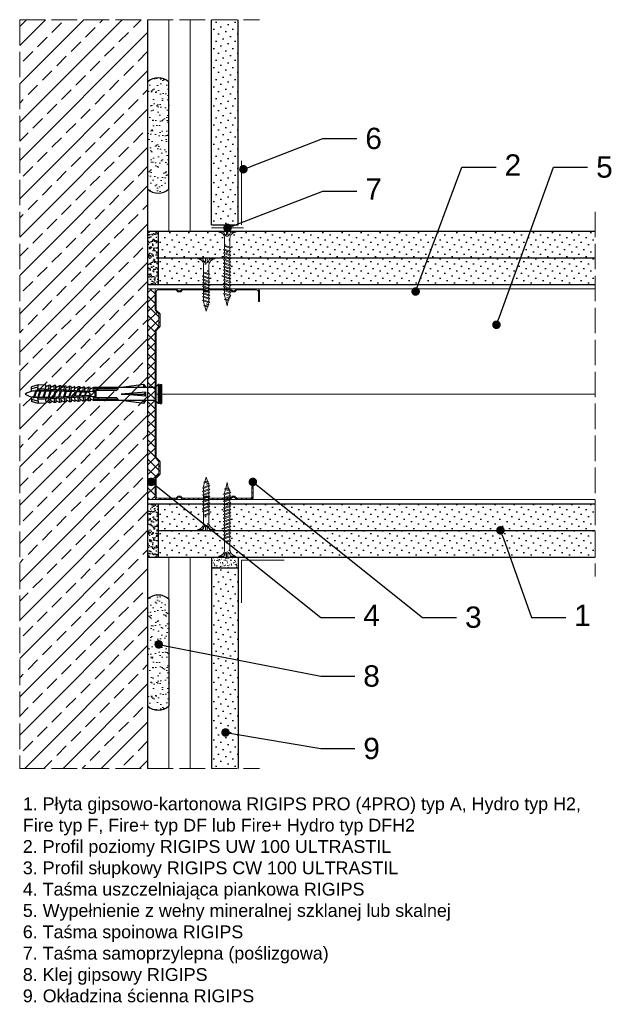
# Model space of a CAD drawing. Header units: millimetres. Extents: x 1524 to 3378, y 280 to 1600.
# Tile 4 of 6: x 3100 to 3378, y 280 to 741. Entities that reach past the tile are written whole.
import ezdxf
from ezdxf import colors
from ezdxf.entities.mleader import LeaderData, LeaderLine
from ezdxf.math import Vec2, Vec3

# ---------------------------------------------------------------- set-up
doc = ezdxf.new("R2010")
doc.units = ezdxf.units.MM
doc.linetypes.add('ACAD_ISO02W100', pattern=[15, 12, -3])
for name, color, linetype, lineweight in [('_ISOVER WELNA', 7, 'BATTING', 9), ('_RIGIPS AKCESORIA', 7, 'Continuous', 18), ('_RIGIPS G-K', 7, 'Continuous', 25), ('_RIGIPS PROFIL', 7, 'Continuous', 18), ('KRESKOWANIE', 7, 'Continuous', 9), ('OPISY', 7, 'Continuous', 9), ('PRZERYWANA', 7, 'ACAD_ISO02W100', 9)]:
    doc.layers.add(name, color=color, linetype=linetype, lineweight=lineweight)
doc.styles.get("Standard").update_dxf_attribs({"font": 'arial.ttf'})
doc.linetypes.add('BATTING', pattern='A,0.00254,-2.54,[134,ltypeshp.shx,S=2.54,R=0,X=-2.54,Y=0],-5.08,[134,ltypeshp.shx,S=2.54,R=180,X=2.54,Y=0],-2.54', length=10.16254)
pattern_1 = [(225, (874.7168, -473.1866), (1.122532, -3.367596), [0, -3.175])]
pattern_2 = [(225, (874.7168, -474.9866), (1.122532, -3.367596), [0, -3.175])]

# ---------------------------------------------------------------- blocks, each defined once
blk = doc.blocks.new('TN 25')
at = {"layer": '_RIGIPS AKCESORIA'}
for p, q in [((0, -0.84), (0, 7.16)), ((0, 7.16), (0.46, 7.16)), ((0.46, 4.78), (0, 4.78)), ((0.46, 7.16), (0.46, 4.78)), ((8.47, 4.46), (8.79, 5)), ((8.79, 5), (9.93, 2.01)), ((10.1, 4.46), (10.41, 5)), ((10.41, 5), (11.56, 2.01)), ((11.67, 4.46), (11.99, 5)), ((11.99, 5), (13.14, 2.01)), ((13.21, 4.46), (13.52, 5)), ((13.52, 5), (14.67, 2.01)), ((14.8, 4.46), (15.12, 5)), ((15.12, 5), (16.26, 2.01)), ((16.42, 4.46), (16.73, 5)), ((16.73, 5), (17.88, 2.01)), ((17.99, 4.46), (18.31, 5)), ((18.31, 5), (19.45, 2.01)), ((19.68, 4.46), (20, 5)), ((20, 5), (21.14, 2.01)), ((0, 3.5), (1.77, 3.5)), ((0, 2.83), (1.77, 2.83)), ((0.46, 1.64), (0, 1.64)), ((0.46, -0.84), (0.46, 1.64)), ((1.77, 3.5), (1.77, 4.2)), ((1.77, 2.83), (1.77, 2.18)), ((3.02, 4.46), (8.47, 4.46)), ((7.49, 2.01), (3.55, 2.01)), ((7.12, 4.46), (7.12, 3.18)), ((8.03, 2.01), (7.12, 4.46)), ((7.12, 3.18), (7.65, 1.53)), ((7.65, 1.53), (8.03, 2.01)), ((9.41, 2.01), (8.03, 2.01)), ((9.61, 1.51), (8.47, 4.46)), ((9, 4.46), (10.1, 4.46)), ((9.93, 2.01), (9.61, 1.51)), ((11.04, 2.01), (9.93, 2.01)), ((11.23, 1.51), (10.1, 4.46)), ((10.62, 4.46), (11.67, 4.46)), ((11.56, 2.01), (11.23, 1.51)), ((12.61, 2.01), (11.56, 2.01)), ((12.81, 1.51), (11.67, 4.46)), ((12.2, 4.46), (13.21, 4.46)), ((13.14, 2.01), (12.81, 1.51)), ((14.15, 2.01), (13.14, 2.01)), ((14.34, 1.51), (13.21, 4.46)), ((13.73, 4.46), (14.8, 4.46)), ((14.67, 2.01), (14.34, 1.51)), ((15.74, 2.01), (14.67, 2.01)), ((15.94, 1.51), (14.8, 4.46)), ((15.33, 4.46), (16.42, 4.46)), ((16.26, 2.01), (15.94, 1.51)), ((17.36, 2.01), (16.26, 2.01)), ((17.55, 1.51), (16.42, 4.46)), ((16.94, 4.46), (17.99, 4.46)), ((17.88, 2.01), (17.55, 1.51)), ((18.93, 2.01), (17.88, 2.01)), ((19.13, 1.51), (17.99, 4.46)), ((18.52, 4.46), (19.68, 4.46)), ((19.45, 2.01), (19.13, 1.51)), ((19.45, 2.01), (20.62, 2.01)), ((20.82, 1.51), (19.68, 4.46)), ((20.21, 4.46), (20.7, 4.46)), ((20.7, 4.46), (22.28, 3.98)), ((21.14, 2.01), (20.82, 1.51)), ((21.14, 2.01), (21.81, 2.12)), ((21.85, 1.83), (21.67, 3.28)), ((21.67, 3.28), (22.14, 2.4)), ((22.14, 2.4), (21.85, 1.83)), ((22.7, 2.36), (22.14, 2.4)), ((22.28, 3.98), (22.56, 4.37)), ((22.7, 2.36), (22.28, 3.98)), ((22.56, 4.37), (23.03, 2.71)), ((23.03, 2.71), (22.7, 2.36)), ((22.71, 3.85), (25, 3.24)), ((25, 3.24), (23.03, 2.71)), ((0, -0.84), (0.46, -0.84))]:
    blk.add_line(p, q, dxfattribs=at)
for centre, major_axis, ratio, start_param, end_param in [((3.09, 7.67), (0.17, 3.2), 0.826134, 1.773653, 3.180586), ((-0.04, 0.9), (0, 3.93), 0.848176, -0.720942, -0.151112), ((3.37, -1.57), (0.28, 3.57), 0.832181, 0.035984, 1.430787), ((-2.73, 15.91), (0, 14.76), 0.848176, 3.399396, 3.475072), ((0.59, 4.62), (0, 2.81), 0.848176, 3.475072, 3.862535), ((1.66, 3.18), (0, 0.895), 0.848176, -1.552777, -0.720942), ((1.66, 3.18), (0, 0.895), 0.848176, 3.862535, 4.730408)]:
    blk.add_ellipse(centre, major_axis=major_axis, ratio=ratio, start_param=start_param, end_param=end_param, dxfattribs=at)
blk = doc.blocks.new('CW 100 ULTRASTIL')
h = blk.add_hatch()
h.set_pattern_fill('ANSI31', color=256, scale=0.5, style=0)
h.paths.add_polyline_path([(179.46, 109.85, -0.198912), (179.6, 110.2), (181.11, 111.71, 0.198912), (181.26, 112.06), (181.26, 117.65, 0.198912), (181.11, 118), (179.6, 119.51, -0.198912), (179.46, 119.86), (179.46, 128.31, -0.414214), (180.26, 129.11), (188.58, 129.11, -0.198912), (188.93, 128.96), (189.64, 128.25, 0.198912), (189.99, 128.11), (190.58, 128.11, 0.198912), (190.93, 128.25), (191.64, 128.96, -0.198912), (191.99, 129.11), (201.28, 129.11, -0.198912), (201.63, 128.96), (202.34, 128.25, 0.198912), (202.69, 128.11), (203.28, 128.11, 0.198912), (203.63, 128.25), (204.34, 128.96, -0.198912), (204.69, 129.11), (213.98, 129.11, -0.198912), (214.33, 128.96), (215.04, 128.25, 0.198912), (215.39, 128.11), (215.98, 128.11, 0.198912), (216.33, 128.25), (217.04, 128.96, -0.198912), (217.39, 129.11), (226.56, 129.11, -0.414214), (227.36, 128.31), (227.36, 123.66), (227.91, 123.66), (227.91, 128.86, 0.414214), (227.11, 129.66), (217.39, 129.66, 0.198912), (217.04, 129.51), (216.33, 128.8, -0.198912), (215.98, 128.66), (215.39, 128.66, -0.198912), (215.04, 128.8), (214.33, 129.51, 0.198912), (213.98, 129.66), (204.69, 129.66, 0.198912), (204.34, 129.51), (203.63, 128.8, -0.198912), (203.28, 128.66), (202.69, 128.66, -0.198912), (202.34, 128.8), (201.63, 129.51, 0.198912), (201.28, 129.66), (191.99, 129.66, 0.198912), (191.64, 129.51), (190.93, 128.8, -0.198912), (190.58, 128.66), (189.99, 128.66, -0.198912), (189.64, 128.8), (188.93, 129.51, 0.198912), (188.58, 129.66), (179.71, 129.66, 0.414214), (178.91, 128.86), (178.91, 119.86, 0.198912), (179.05, 119.51), (180.56, 118, -0.198912), (180.71, 117.65), (180.71, 112.06, -0.198912), (180.56, 111.71), (179.05, 110.2, 0.198912), (178.91, 109.85), (178.91, 50.66, 0.198912), (179.05, 50.31), (180.56, 48.8, -0.198912), (180.71, 48.45), (180.71, 42.86, -0.198912), (180.56, 42.51), (179.05, 41, 0.198912), (178.91, 40.65), (178.91, 31.66, 0.414214), (179.71, 30.86), (188.58, 30.86, 0.198912), (188.93, 31), (189.64, 31.71, -0.198912), (189.99, 31.86), (190.58, 31.86, -0.198912), (190.93, 31.71), (191.64, 31, 0.198912), (191.99, 30.86), (201.28, 30.86, 0.198912), (201.63, 31), (202.34, 31.71, -0.198912), (202.69, 31.86), (203.28, 31.86, -0.198912), (203.63, 31.71), (204.34, 31, 0.198912), (204.69, 30.86), (213.98, 30.86, 0.198912), (214.33, 31), (215.04, 31.71, -0.198912), (215.39, 31.86), (215.98, 31.86, -0.198912), (216.33, 31.71), (217.04, 31, 0.198912), (217.39, 30.86), (224.11, 30.86, 0.414214), (224.91, 31.66), (224.91, 36.86), (224.36, 36.86), (224.36, 32.21, -0.414214), (223.56, 31.41), (217.39, 31.41, -0.198912), (217.04, 31.55), (216.33, 32.26, 0.198912), (215.98, 32.41), (215.39, 32.41, 0.198912), (215.04, 32.26), (214.33, 31.55, -0.198912), (213.98, 31.41), (204.69, 31.41, -0.198912), (204.34, 31.55), (203.63, 32.26, 0.198912), (203.28, 32.41), (202.69, 32.41, 0.198912), (202.34, 32.26), (201.63, 31.55, -0.198912), (201.28, 31.41), (191.99, 31.41, -0.198912), (191.64, 31.55), (190.93, 32.26, 0.198912), (190.58, 32.41), (189.99, 32.41, 0.198912), (189.64, 32.26), (188.93, 31.55, -0.198912), (188.58, 31.41), (180.26, 31.41, -0.414214), (179.46, 32.21), (179.46, 40.65, -0.198912), (179.6, 41), (181.11, 42.51, 0.198912), (181.26, 42.86), (181.26, 48.45, 0.198912), (181.11, 48.8), (179.6, 50.31, -0.198912), (179.46, 50.66)])
at = {"layer": '_RIGIPS PROFIL'}
for p, q in [((188.58, 129.66), (179.71, 129.66)), ((188.93, 129.51), (189.64, 128.8)), ((191.64, 129.51), (190.93, 128.8)), ((201.28, 129.66), (191.99, 129.66)), ((201.63, 129.51), (202.34, 128.8)), ((204.34, 129.51), (203.63, 128.8)), ((204.69, 129.66), (213.98, 129.66)), ((214.33, 129.51), (215.04, 128.8)), ((217.04, 129.51), (216.33, 128.8)), ((227.11, 129.66), (217.39, 129.66)), ((178.91, 128.86), (178.91, 119.86)), ((179.46, 128.31), (179.46, 119.86)), ((188.58, 129.11), (180.26, 129.11)), ((188.93, 128.96), (189.64, 128.25)), ((190.58, 128.66), (189.99, 128.66)), ((190.58, 128.11), (189.99, 128.11)), ((191.64, 128.96), (190.93, 128.25)), ((201.28, 129.11), (191.99, 129.11)), ((201.63, 128.96), (202.34, 128.25)), ((203.28, 128.66), (202.69, 128.66)), ((203.28, 128.11), (202.69, 128.11)), ((204.34, 128.96), (203.63, 128.25)), ((204.69, 129.11), (213.98, 129.11)), ((214.33, 128.96), (215.04, 128.25)), ((215.98, 128.66), (215.39, 128.66)), ((215.98, 128.11), (215.39, 128.11)), ((217.04, 128.96), (216.33, 128.25)), ((226.56, 129.11), (217.39, 129.11)), ((227.36, 123.66), (227.36, 128.31)), ((227.91, 123.66), (227.91, 128.86)), ((227.36, 123.66), (227.91, 123.66)), ((180.56, 118), (179.05, 119.51)), ((181.11, 118), (179.6, 119.51)), ((180.71, 117.65), (180.71, 112.06)), ((181.26, 117.65), (181.26, 112.06)), ((180.56, 111.71), (179.05, 110.2)), ((181.11, 111.71), (179.6, 110.2)), ((178.91, 109.85), (178.91, 50.66)), ((179.46, 109.85), (179.46, 50.66)), ((180.56, 48.8), (179.05, 50.31)), ((181.11, 48.8), (179.6, 50.31)), ((180.71, 42.86), (180.71, 48.45)), ((181.26, 42.86), (181.26, 48.45)), ((180.56, 42.51), (179.05, 41)), ((181.11, 42.51), (179.6, 41)), ((178.91, 31.66), (178.91, 40.65)), ((179.46, 32.21), (179.46, 40.65)), ((190.58, 32.41), (189.99, 32.41)), ((203.28, 32.41), (202.69, 32.41)), ((215.98, 32.41), (215.39, 32.41)), ((224.36, 36.86), (224.36, 32.21)), ((224.36, 36.86), (224.91, 36.86)), ((224.91, 36.86), (224.91, 31.66)), ((188.58, 30.86), (179.71, 30.86)), ((188.58, 31.41), (180.26, 31.41)), ((188.93, 31.55), (189.64, 32.26)), ((188.93, 31), (189.64, 31.71)), ((190.58, 31.86), (189.99, 31.86)), ((191.64, 31.55), (190.93, 32.26)), ((191.64, 31), (190.93, 31.71)), ((201.28, 31.41), (191.99, 31.41)), ((201.28, 30.86), (191.99, 30.86)), ((201.63, 31.55), (202.34, 32.26)), ((201.63, 31), (202.34, 31.71)), ((203.28, 31.86), (202.69, 31.86)), ((204.34, 31.55), (203.63, 32.26)), ((204.34, 31), (203.63, 31.71)), ((204.69, 31.41), (213.98, 31.41)), ((204.69, 30.86), (213.98, 30.86)), ((214.33, 31.55), (215.04, 32.26)), ((214.33, 31), (215.04, 31.71)), ((215.98, 31.86), (215.39, 31.86)), ((217.04, 31.55), (216.33, 32.26)), ((217.04, 31), (216.33, 31.71)), ((223.56, 31.41), (217.39, 31.41)), ((224.11, 30.86), (217.39, 30.86))]:
    blk.add_line(p, q, dxfattribs=at)
for centre, radius, start, end in [((179.71, 128.86), 0.8, 90, 180), ((188.58, 129.16), 0.5, 45, 90), ((191.99, 129.16), 0.5, 90, 135), ((201.28, 129.16), 0.5, 45, 90), ((204.69, 129.16), 0.5, 90, 135), ((213.98, 129.16), 0.5, 45, 90), ((217.39, 129.16), 0.5, 90, 135), ((227.11, 128.86), 0.8, 0, 90), ((180.26, 128.31), 0.8, 90, 180), ((188.58, 128.61), 0.5, 45, 90), ((189.99, 129.16), 0.5, 225, 270), ((189.99, 128.61), 0.5, 225, 270), ((190.58, 129.16), 0.5, 270, 315), ((190.58, 128.61), 0.5, 270, 315), ((191.99, 128.61), 0.5, 90, 135), ((201.28, 128.61), 0.5, 45, 90), ((202.69, 129.16), 0.5, 225, 270), ((202.69, 128.61), 0.5, 225, 270), ((203.28, 129.16), 0.5, 270, 315), ((203.28, 128.61), 0.5, 270, 315), ((204.69, 128.61), 0.5, 90, 135), ((213.98, 128.61), 0.5, 45, 90), ((215.39, 129.16), 0.5, 225, 270), ((215.39, 128.61), 0.5, 225, 270), ((215.98, 129.16), 0.5, 270, 315), ((215.98, 128.61), 0.5, 270, 315), ((217.39, 128.61), 0.5, 90, 135), ((226.56, 128.31), 0.8, 0, 90), ((179.41, 119.86), 0.5, 180, 225), ((179.96, 119.86), 0.5, 180, 225), ((180.21, 117.65), 0.5, 0, 45), ((180.76, 117.65), 0.5, 0, 45), ((180.21, 112.06), 0.5, 315, 0), ((180.76, 112.06), 0.5, 315, 0), ((179.41, 109.85), 0.5, 135, 180), ((179.96, 109.85), 0.5, 135, 180), ((179.41, 50.66), 0.5, 180, 225), ((179.96, 50.66), 0.5, 180, 225), ((180.21, 48.45), 0.5, 0, 45), ((180.76, 48.45), 0.5, 0, 45), ((180.21, 42.86), 0.5, 315, 0), ((180.76, 42.86), 0.5, 315, 0), ((179.41, 40.65), 0.5, 135, 180), ((179.96, 40.65), 0.5, 135, 180), ((189.99, 31.91), 0.5, 90, 135), ((190.58, 31.91), 0.5, 45, 90), ((202.69, 31.91), 0.5, 90, 135), ((203.28, 31.91), 0.5, 45, 90), ((215.39, 31.91), 0.5, 90, 135), ((215.98, 31.91), 0.5, 45, 90), ((179.71, 31.66), 0.8, 180, 270), ((180.26, 32.21), 0.8, 180, 270), ((188.58, 31.91), 0.5, 270, 315), ((188.58, 31.36), 0.5, 270, 315), ((189.99, 31.36), 0.5, 90, 135), ((190.58, 31.36), 0.5, 45, 90), ((191.99, 31.91), 0.5, 225, 270), ((191.99, 31.36), 0.5, 225, 270), ((201.28, 31.91), 0.5, 270, 315), ((201.28, 31.36), 0.5, 270, 315), ((202.69, 31.36), 0.5, 90, 135), ((203.28, 31.36), 0.5, 45, 90), ((204.69, 31.91), 0.5, 225, 270), ((204.69, 31.36), 0.5, 225, 270), ((213.98, 31.91), 0.5, 270, 315), ((213.98, 31.36), 0.5, 270, 315), ((215.39, 31.36), 0.5, 90, 135), ((215.98, 31.36), 0.5, 45, 90), ((217.39, 31.91), 0.5, 225, 270), ((217.39, 31.36), 0.5, 225, 270), ((223.56, 32.21), 0.8, 270, 0), ((224.11, 31.66), 0.8, 270, 0)]:
    blk.add_arc(centre, radius, start, end, dxfattribs=at)
blk = doc.blocks.new('TN 35')
at = {"layer": '_RIGIPS AKCESORIA'}
for p, q in [((0, -0.84), (0, 7.16)), ((0, 7.16), (0.46, 7.16)), ((0.46, 4.78), (0, 4.78)), ((0.46, 7.16), (0.46, 4.78)), ((8.47, 4.46), (8.79, 5)), ((8.79, 5), (9.93, 2.01)), ((10.1, 4.46), (10.41, 5)), ((10.41, 5), (11.56, 2.01)), ((11.67, 4.46), (11.99, 5)), ((11.99, 5), (13.14, 2.01)), ((13.21, 4.46), (13.52, 5)), ((13.52, 5), (14.67, 2.01)), ((14.8, 4.46), (15.12, 5)), ((15.12, 5), (16.26, 2.01)), ((16.42, 4.46), (16.73, 5)), ((16.73, 5), (17.88, 2.01)), ((17.99, 4.46), (18.31, 5)), ((18.31, 5), (19.45, 2.01)), ((19.57, 4.46), (19.88, 5)), ((19.88, 5), (21.03, 2.01)), ((21.14, 4.46), (21.46, 5)), ((21.46, 5), (22.6, 2.01)), ((22.72, 4.46), (23.03, 5)), ((23.03, 5), (24.18, 2.01)), ((24.29, 4.46), (24.61, 5)), ((24.61, 5), (25.75, 2.01)), ((25.87, 4.46), (26.18, 5)), ((26.18, 5), (27.33, 2.01)), ((27.44, 4.46), (27.76, 5)), ((27.76, 5), (28.9, 2.01)), ((29.13, 4.46), (29.45, 5)), ((29.45, 5), (30.59, 2.01)), ((0, 3.5), (1.77, 3.5)), ((0, 2.83), (1.77, 2.83)), ((0.46, 1.64), (0, 1.64)), ((0.46, -0.84), (0.46, 1.64)), ((1.77, 3.5), (1.77, 4.2)), ((1.77, 2.83), (1.77, 2.18)), ((3.02, 4.46), (8.47, 4.46)), ((7.49, 2.01), (3.55, 2.01)), ((7.12, 4.46), (7.12, 3.18)), ((8.03, 2.01), (7.12, 4.46)), ((7.12, 3.18), (7.65, 1.53)), ((7.65, 1.53), (8.03, 2.01)), ((9.41, 2.01), (8.03, 2.01)), ((9.61, 1.51), (8.47, 4.46)), ((9, 4.46), (10.1, 4.46)), ((9.93, 2.01), (9.61, 1.51)), ((11.04, 2.01), (9.93, 2.01)), ((11.23, 1.51), (10.1, 4.46)), ((10.62, 4.46), (11.67, 4.46)), ((11.56, 2.01), (11.23, 1.51)), ((12.61, 2.01), (11.56, 2.01)), ((12.81, 1.51), (11.67, 4.46)), ((12.2, 4.46), (13.21, 4.46)), ((13.14, 2.01), (12.81, 1.51)), ((14.15, 2.01), (13.14, 2.01)), ((14.34, 1.51), (13.21, 4.46)), ((13.73, 4.46), (14.8, 4.46)), ((14.67, 2.01), (14.34, 1.51)), ((15.74, 2.01), (14.67, 2.01)), ((15.94, 1.51), (14.8, 4.46)), ((15.33, 4.46), (16.42, 4.46)), ((16.26, 2.01), (15.94, 1.51)), ((17.36, 2.01), (16.26, 2.01)), ((17.55, 1.51), (16.42, 4.46)), ((16.94, 4.46), (17.99, 4.46)), ((17.88, 2.01), (17.55, 1.51)), ((18.93, 2.01), (17.84, 2.01)), ((19.13, 1.51), (17.99, 4.46)), ((18.52, 4.46), (19.57, 4.46)), ((19.45, 2.01), (19.13, 1.51)), ((20.51, 2.01), (19.41, 2.01)), ((20.7, 1.51), (19.57, 4.46)), ((20.09, 4.46), (21.14, 4.46)), ((21.03, 2.01), (20.7, 1.51)), ((22.08, 2.01), (20.99, 2.01)), ((22.28, 1.51), (21.14, 4.46)), ((21.67, 4.46), (22.72, 4.46)), ((22.6, 2.01), (22.28, 1.51)), ((23.66, 2.01), (22.56, 2.01)), ((23.85, 1.51), (22.72, 4.46)), ((23.24, 4.46), (24.29, 4.46)), ((24.18, 2.01), (23.85, 1.51)), ((25.23, 2.01), (24.14, 2.01)), ((25.43, 1.51), (24.29, 4.46)), ((24.81, 4.46), (25.87, 4.46)), ((25.75, 2.01), (25.43, 1.51)), ((26.81, 2.01), (25.71, 2.01)), ((27, 1.51), (25.87, 4.46)), ((26.39, 4.46), (27.44, 4.46)), ((27.33, 2.01), (27, 1.51)), ((28.38, 2.01), (27.33, 2.01)), ((28.58, 1.51), (27.44, 4.46)), ((27.96, 4.46), (29.13, 4.46)), ((28.9, 2.01), (28.58, 1.51)), ((28.9, 2.01), (30.07, 2.01)), ((30.27, 1.51), (29.13, 4.46)), ((29.65, 4.46), (30.15, 4.46)), ((30.15, 4.46), (31.73, 3.98)), ((30.59, 2.01), (30.27, 1.51)), ((30.59, 2.01), (31.26, 2.12)), ((31.3, 1.83), (31.12, 3.28)), ((31.12, 3.28), (31.59, 2.4)), ((31.59, 2.4), (31.3, 1.83)), ((32.15, 2.36), (31.59, 2.4)), ((31.73, 3.98), (32.01, 4.37)), ((32.15, 2.36), (31.73, 3.98)), ((32.01, 4.37), (32.48, 2.71)), ((32.48, 2.71), (32.15, 2.36)), ((32.16, 3.85), (35, 3.24)), ((35, 3.24), (32.48, 2.71)), ((0, -0.84), (0.46, -0.84))]:
    blk.add_line(p, q, dxfattribs=at)
for centre, major_axis, ratio, start_param, end_param in [((3.09, 7.67), (0.17, 3.2), 0.826134, 1.773653, 3.180586), ((-0.04, 0.9), (0, 3.93), 0.848176, -0.720942, -0.151112), ((3.37, -1.57), (0.28, 3.57), 0.832181, 0.035984, 1.430787), ((-2.73, 15.91), (0, 14.76), 0.848176, 3.399396, 3.475072), ((0.59, 4.62), (0, 2.81), 0.848176, 3.475072, 3.862535), ((1.66, 3.18), (0, 0.895), 0.848176, -1.552777, -0.720942), ((1.66, 3.18), (0, 0.895), 0.848176, 3.862535, 4.730408)]:
    blk.add_ellipse(centre, major_axis=major_axis, ratio=ratio, start_param=start_param, end_param=end_param, dxfattribs=at)
blk = doc.blocks.new('kolek rozprezny komplet 60')
for p, q in [((390.66, 217.01), (390.76, 218.91)), ((393.15, 216.88), (390.66, 217.01)), ((393.75, 218.75), (390.71, 217.96)), ((393.81, 219.85), (390.76, 218.91)), ((391.67, 216.95), (392.67, 216.95)), ((392.67, 216.95), (391.67, 213.95)), ((392.67, 216.95), (392.07, 213.95)), ((393.07, 216.95), (392.07, 213.95)), ((392.67, 216.95), (393.04, 217.45)), ((393.07, 216.95), (393.04, 217.45)), ((393.07, 216.95), (394.67, 216.95)), ((394.67, 216.95), (393.67, 213.95)), ((393.68, 217.35), (393.81, 219.85)), ((417.38, 216.11), (393.68, 217.35)), ((420.47, 216.55), (393.71, 217.95)), ((397.41, 219.66), (393.81, 219.85)), ((394.67, 216.95), (394.07, 213.95)), ((395.07, 216.95), (394.07, 213.95)), ((394.67, 216.95), (394.92, 217.29)), ((395.07, 216.95), (395.05, 217.28)), ((395.07, 216.95), (397.07, 216.95)), ((397.07, 216.95), (396.07, 213.95)), ((397.07, 216.95), (396.47, 213.95)), ((397.47, 216.95), (396.47, 213.95)), ((397.07, 216.95), (397.23, 217.17)), ((397.31, 217.76), (397.41, 219.66)), ((397.47, 216.95), (397.46, 217.16)), ((397.47, 216.95), (399.47, 216.95)), ((397.67, 217.14), (397.71, 217.74)), ((399, 219.58), (397.82, 218.98)), ((398.47, 217.1), (398.5, 217.7)), ((399.47, 216.95), (398.47, 213.95)), ((399.47, 216.95), (398.87, 213.95)), ((399.87, 216.95), (398.87, 213.95)), ((398.9, 217.68), (399, 219.58)), ((399.8, 219.54), (399, 219.58)), ((399.47, 216.95), (399.55, 217.05)), ((399.7, 217.64), (399.8, 219.54)), ((399.87, 216.95), (399.87, 217.03)), ((399.87, 216.95), (401.38, 216.95)), ((400.07, 217.02), (400.1, 217.62)), ((401.4, 219.45), (400.22, 218.85)), ((400.87, 216.98), (400.9, 217.58)), ((401.3, 217.56), (401.4, 219.45)), ((402.2, 219.41), (401.4, 219.45)), ((402.1, 217.51), (402.2, 219.41)), ((402.47, 216.89), (402.5, 217.49)), ((403.8, 219.33), (402.61, 218.72)), ((403.27, 216.85), (403.3, 217.45)), ((403.7, 217.43), (403.8, 219.33)), ((404.6, 219.29), (403.8, 219.33)), ((404.5, 217.39), (404.6, 219.29)), ((404.86, 216.77), (404.9, 217.37)), ((406.19, 219.2), (405.01, 218.6)), ((405.66, 216.73), (405.69, 217.32)), ((406.09, 217.3), (406.19, 219.2)), ((406.99, 219.16), (406.19, 219.2)), ((406.89, 217.26), (406.99, 219.16)), ((407.26, 216.64), (407.29, 217.24)), ((408.59, 219.08), (407.41, 218.47)), ((408.06, 216.6), (408.09, 217.2)), ((408.49, 217.18), (408.59, 219.08)), ((409.39, 219.03), (408.59, 219.08)), ((409.29, 217.14), (409.39, 219.03)), ((409.66, 216.52), (409.69, 217.12)), ((410.99, 218.95), (409.8, 218.35)), ((410.46, 216.47), (410.49, 217.07)), ((410.89, 217.05), (410.99, 218.95)), ((412.59, 218.87), (411.4, 218.26)), ((412.05, 216.39), (412.09, 216.99)), ((412.49, 216.97), (412.59, 218.87)), ((413.38, 218.82), (412.59, 218.87)), ((412.85, 216.35), (412.89, 216.95)), ((413.28, 216.93), (413.38, 218.82)), ((414.98, 218.74), (413.8, 218.14)), ((414.88, 216.84), (414.98, 218.74)), ((415.78, 218.7), (414.98, 218.74)), ((415.68, 216.8), (415.78, 218.7)), ((417.38, 218.62), (416.2, 218.01)), ((417.28, 216.72), (417.38, 218.62)), ((418.18, 218.57), (417.38, 218.62)), ((418.08, 216.68), (418.18, 218.57)), ((419.78, 218.49), (418.59, 217.89)), ((419.68, 216.59), (419.78, 218.49)), ((430.17, 217.15), (419.71, 217.15)), ((431.37, 217.95), (419.75, 217.95)), ((448.67, 218.45), (419.77, 218.45)), ((420.47, 217.15), (420.47, 213.75)), ((420.67, 217.15), (420.67, 213.75)), ((420.87, 217.15), (420.87, 213.75)), ((443.47, 219.95), (432.8, 218.45)), ((443.47, 218.45), (443.47, 219.95)), ((443.47, 219.95), (444.34, 218.45)), ((450.17, 219.95), (448.67, 218.45)), ((448.67, 218.45), (448.67, 212.45)), ((448.67, 216.95), (448.67, 213.95)), ((450.17, 219.95), (450.17, 210.95)), ((450.67, 219.95), (450.17, 219.95)), ((450.67, 219.95), (450.67, 210.95)), ((450.67, 219.35), (451.17, 219.95)), ((451.17, 219.95), (451.67, 219.95)), ((451.17, 219.95), (451.17, 210.95)), ((451.67, 219.95), (451.67, 210.95)), ((393.15, 214.02), (390.66, 213.89)), ((390.66, 213.89), (390.76, 211.99)), ((393.75, 212.15), (390.71, 212.94)), ((391.67, 213.95), (391.71, 213.45)), ((391.71, 213.45), (392.07, 213.95)), ((392.07, 213.95), (393.67, 213.95)), ((393.67, 213.95), (393.7, 213.55)), ((417.38, 214.79), (393.68, 213.55)), ((393.68, 213.55), (393.81, 211.05)), ((420.47, 214.35), (393.71, 212.95)), ((393.78, 213.55), (394.07, 213.95)), ((394.07, 213.95), (396.07, 213.95)), ((396.07, 213.95), (396.09, 213.67)), ((396.28, 213.68), (396.47, 213.95)), ((396.47, 213.95), (398.47, 213.95)), ((397.31, 213.14), (397.41, 211.24)), ((397.67, 213.76), (397.71, 213.16)), ((398.47, 213.95), (398.48, 213.8)), ((398.47, 213.8), (398.5, 213.2)), ((398.77, 213.81), (398.87, 213.95)), ((398.87, 213.95), (400.87, 213.95)), ((398.9, 213.22), (399, 211.32)), ((399.7, 213.26), (399.8, 211.36)), ((400.07, 213.88), (400.1, 213.28)), ((401.87, 216.92), (400.87, 213.95)), ((400.87, 213.95), (400.88, 213.92)), ((400.87, 213.92), (400.9, 213.32)), ((401.87, 216.92), (401.27, 213.95)), ((402.26, 216.9), (401.27, 213.95)), ((401.27, 213.95), (401.38, 213.95)), ((401.27, 213.94), (401.27, 213.95)), ((401.3, 213.35), (401.4, 211.45)), ((402.1, 213.39), (402.2, 211.49)), ((402.47, 214.01), (402.5, 213.41)), ((403.27, 214.05), (403.3, 213.45)), ((404.22, 216.8), (403.31, 214.05)), ((404.24, 216.8), (403.7, 214.07)), ((403.7, 213.47), (403.8, 211.57)), ((404.62, 216.78), (403.72, 214.07)), ((404.5, 213.51), (404.6, 211.62)), ((404.86, 214.13), (404.9, 213.53)), ((405.66, 214.17), (405.69, 213.58)), ((406.58, 216.68), (405.75, 214.18)), ((406.09, 213.6), (406.19, 211.7)), ((406.62, 216.68), (406.12, 214.2)), ((406.98, 216.66), (406.16, 214.2)), ((406.89, 213.64), (406.99, 211.74)), ((407.26, 214.26), (407.29, 213.66)), ((408.59, 211.82), (407.41, 212.43)), ((408.06, 214.3), (408.09, 213.7)), ((408.94, 216.55), (408.19, 214.31)), ((408.49, 213.72), (408.59, 211.82)), ((408.99, 216.55), (408.55, 214.33)), ((409.34, 216.53), (408.6, 214.33)), ((409.29, 213.76), (409.39, 211.87)), ((409.66, 214.38), (409.69, 213.79)), ((410.99, 211.95), (409.8, 212.55)), ((410.46, 214.43), (410.49, 213.83)), ((411.3, 216.43), (410.64, 214.44)), ((410.89, 213.85), (410.99, 211.95)), ((411.37, 216.43), (410.98, 214.45)), ((411.69, 216.41), (411.04, 214.46)), ((412.59, 212.03), (411.4, 212.64)), ((412.05, 214.51), (412.09, 213.91)), ((412.49, 213.93), (412.59, 212.03)), ((412.85, 214.55), (412.89, 213.95)), ((413.66, 216.31), (413.08, 214.56)), ((413.28, 213.97), (413.38, 212.08)), ((413.75, 216.3), (413.4, 214.58)), ((414.05, 216.29), (413.49, 214.58)), ((414.98, 212.16), (413.8, 212.76)), ((414.45, 216.27), (414.48, 216.86)), ((414.45, 214.64), (414.48, 214.04)), ((414.88, 214.06), (414.98, 212.16)), ((415.25, 216.22), (415.28, 216.82)), ((415.25, 214.68), (415.28, 214.08)), ((416.02, 216.18), (415.52, 214.69)), ((415.68, 214.1), (415.78, 212.2)), ((416.12, 216.18), (415.83, 214.71)), ((416.41, 216.16), (415.93, 214.71)), ((417.38, 212.29), (416.2, 212.89)), ((417.28, 214.18), (417.38, 212.29)), ((418.18, 212.33), (417.38, 212.29)), ((418.22, 215.58), (418.01, 214.95)), ((418.08, 214.22), (418.18, 212.33)), ((419.78, 212.41), (418.59, 213.01)), ((419.68, 214.31), (419.78, 212.41)), ((430.17, 213.75), (419.71, 213.75)), ((431.37, 212.95), (419.75, 212.95)), ((448.67, 212.45), (419.77, 212.45)), ((444.34, 216.37), (432.8, 215.45)), ((432.8, 215.45), (443.47, 215.45)), ((444.34, 214.53), (432.8, 215.45)), ((443.47, 210.95), (432.8, 212.45)), ((444.34, 216.37), (443.47, 215.45)), ((444.34, 214.53), (443.47, 215.45)), ((443.47, 212.45), (443.47, 210.95)), ((443.47, 210.95), (444.34, 212.45)), ((444.34, 214.53), (444.34, 216.37)), ((450.17, 210.95), (448.67, 212.45)), ((393.81, 211.05), (390.76, 211.99)), ((397.41, 211.24), (393.81, 211.05)), ((399, 211.32), (397.82, 211.93)), ((399.8, 211.36), (399, 211.32)), ((401.4, 211.45), (400.22, 212.05)), ((402.2, 211.49), (401.4, 211.45)), ((403.8, 211.57), (402.61, 212.18)), ((404.6, 211.62), (403.8, 211.57)), ((406.19, 211.7), (405.01, 212.3)), ((406.99, 211.74), (406.19, 211.7)), ((409.39, 211.87), (408.59, 211.82)), ((413.38, 212.08), (412.59, 212.03)), ((415.78, 212.2), (414.98, 212.16)), ((450.67, 210.95), (450.17, 210.95)), ((450.67, 211.55), (451.17, 210.95)), ((451.17, 210.95), (451.67, 210.95))]:
    blk.add_line(p, q)
for centre, radius, start, end in [((393.41, 206.24), 10.85, 99.2038, 121.9083), ((393.65, 216.85), 0.5, 87, 177), ((397.68, 219.24), 0.3, 177, 297), ((400.08, 219.12), 0.3, 177, 297), ((402.48, 218.99), 0.3, 177, 297), ((404.87, 218.87), 0.3, 177, 297), ((407.27, 218.74), 0.3, 177, 297), ((409.67, 218.61), 0.3, 177, 297), ((411.27, 218.53), 0.3, 177, 297), ((413.66, 218.41), 0.3, 177, 297), ((416.06, 218.28), 0.3, 177, 297), ((418.46, 218.15), 0.3, 177, 297), ((422.67, 216.95), 1, 90, 168.463), ((430.17, 218.45), 1.3, 270, 0), ((393.41, 224.66), 10.85, 238.0917, 260.7962), ((393.65, 214.05), 0.5, 183, 273), ((404.87, 212.03), 0.3, 63, 183), ((407.27, 212.16), 0.3, 63, 183), ((409.67, 212.29), 0.3, 63, 183), ((411.27, 212.37), 0.3, 63, 183), ((413.66, 212.5), 0.3, 63, 183), ((416.06, 212.62), 0.3, 63, 183), ((417.55, 215.45), 0.682, 255.8604, 104.1386), ((418.46, 212.75), 0.3, 63, 183), ((422.67, 213.95), 1, 191.537, 270), ((430.17, 212.45), 1.3, 0, 90), ((397.68, 211.66), 0.3, 63, 183), ((400.08, 211.78), 0.3, 63, 183), ((402.48, 211.91), 0.3, 63, 183)]:
    blk.add_arc(centre, radius, start, end)
blk = doc.blocks.new('_Dot')
at = {"color": 0, "linetype": 'ByBlock', "lineweight": -2}
blk.add_line((-0.5, 0), (-1, 0), dxfattribs=at)
at = {"color": 0, "linetype": 'ByBlock', "const_width": 0.5}
blk.add_lwpolyline([(-0.25, 0, 1), (0.25, 0, 1)], format="xyb", close=True, dxfattribs=at)

msp = doc.modelspace()

# ---------------------------------------------------------------- hatches: boundary and pattern name
at = {"layer": '_RIGIPS AKCESORIA'}
h = msp.add_hatch(dxfattribs=at)
h.set_pattern_fill('ANSI37', color=256, style=0)
h.set_pattern_definition([(45, (864.7168, -474.0866), (-2.245064, 2.245064), []), (135, (864.7168, -474.0866), (-2.245064, -2.245064), [])])
h.paths.add_polyline_path([(3163.42, 595.39, -0.198912), (3163.57, 595.74), (3165.07, 597.25, 0.198912), (3165.22, 597.6), (3165.22, 603.19, 0.198912), (3165.07, 603.54), (3163.57, 605.05, -0.198912), (3163.42, 605.4), (3163.42, 614.4, -0.414214), (3164.22, 615.2), (3159.92, 615.2), (3159.92, 516.4), (3164.22, 516.4, -0.414214), (3163.42, 517.2), (3163.42, 526.19, -0.198912), (3163.57, 526.54), (3165.07, 528.05, 0.198912), (3165.22, 528.4), (3165.22, 533.99, 0.198912), (3165.07, 534.34), (3163.57, 535.85, -0.198912), (3163.42, 536.2)])
at = {"layer": '_RIGIPS G-K'}
h = msp.add_hatch(dxfattribs=at)
h.set_pattern_fill('DOTS', color=256, scale=2, angle=225, style=0)
h.set_pattern_definition([(135, (1594.7168, 2027.7485), (1.122532, 3.367596), [0, -3.175])])
h.paths.add_polyline_path([(3202.42, 741.3), (3189.92, 741.3), (3189.92, 645.2), (3202.42, 645.2)])
h = msp.add_hatch(dxfattribs=at)
h.set_pattern_fill('AR-SAND', color=256, scale=0.05, style=0)
h.set_pattern_definition([(37.5, (1145.3834, -473.1866), (-0.0800016, 2.4470662), [0, -1.9304, 0, -2.159, 0, -2.06375]), (7.5, (1145.3834, -473.1866), (2.2476164, 3.5841255), [0, -1.0414, 0, -1.7399, 0, -0.66675]), (327.5, (1143.8213, -473.1866), (3.9549619, 0.007186), [0, -0.635, 0, -2.286, 0, -2.9845]), (317.5, (1143.8213, -473.1866), (3.8177823, 1.1146466), [0, -0.3175, 0, -1.4986, 0, -1.7145])])
h.paths.add_polyline_path([(3164.92, 642.2), (3159.92, 642.2), (3159.92, 617.2), (3164.92, 617.2)])
h = msp.add_hatch(dxfattribs=at)
h.set_pattern_fill('DOTS', color=256, scale=2, angle=225, style=0)
h.set_pattern_definition(pattern_1)
h.paths.add_polyline_path([(3369.92, 642.2), (3164.92, 642.2), (3164.92, 629.7), (3369.92, 629.7)])
h = msp.add_hatch(dxfattribs=at)
h.set_pattern_fill('DOTS', color=256, scale=2, angle=225, style=0)
h.set_pattern_definition(pattern_1)
h.paths.add_polyline_path([(3369.92, 629.7), (3164.92, 629.7), (3164.92, 617.2), (3369.92, 617.2)])
h = msp.add_hatch(dxfattribs=at)
h.set_pattern_fill('AR-SAND', color=256, scale=0.05, style=0)
h.set_pattern_definition([(322.5, (1145.3834, 1604.781), (-0.0800016, -2.4470662), [0, -1.9304, 0, -2.159, 0, -2.06375]), (352.5, (1145.3834, 1604.781), (2.2476164, -3.5841255), [0, -1.0414, 0, -1.7399, 0, -0.66675]), (32.5, (1143.8213, 1604.781), (3.9549619, -0.007186), [0, -0.635, 0, -2.286, 0, -2.9845]), (42.5, (1143.8213, 1604.781), (3.8177823, -1.1146466), [0, -0.3175, 0, -1.4986, 0, -1.7145])])
h.paths.add_polyline_path([(3164.92, 489.4), (3159.92, 489.4), (3159.92, 514.4), (3164.92, 514.4)])
h = msp.add_hatch(dxfattribs=at)
h.set_pattern_fill('DOTS', color=256, scale=2, angle=225, style=0)
h.set_pattern_definition(pattern_2)
h.paths.add_polyline_path([(3369.92, 514.4), (3164.92, 514.4), (3164.92, 501.9), (3369.92, 501.9)])
h = msp.add_hatch(dxfattribs=at)
h.set_pattern_fill('DOTS', color=256, scale=2, angle=225, style=0)
h.set_pattern_definition(pattern_2)
h.paths.add_polyline_path([(3369.92, 501.9), (3164.92, 501.9), (3164.92, 489.4), (3369.92, 489.4)])
h = msp.add_hatch(dxfattribs=at)
h.set_pattern_fill('DOTS', color=256, scale=2, angle=225, style=0)
h.set_pattern_definition([(225, (1594.7168, -896.1542), (1.122532, -3.367596), [0, -3.175])])
h.paths.add_polyline_path([(3189.92, 390.3), (3202.42, 390.3), (3202.42, 484.4), (3189.92, 484.4)])
at = {"layer": 'KRESKOWANIE'}
h = msp.add_hatch(dxfattribs=at)
h.set_pattern_fill('ANSI33', color=256, scale=2, angle=180, style=0)
h.set_pattern_definition([(225, (1224.717, -858.654), (8.980256, -8.980256), []), (225, (1215.737, -858.654), (8.980256, -8.980256), [6.35, -3.175])])
h.paths.add_polyline_path([(3159.92, 741.3), (3099.92, 741.3), (3099.92, 390.3), (3159.92, 390.3)])
h = msp.add_hatch(dxfattribs=at)
h.set_pattern_fill('AR-SAND', color=256, scale=0.1, style=0)
h.set_pattern_definition([(322.5, (1574.717, 2027.7485), (-0.160003, -4.894132), [0, -3.8608, 0, -4.318, 0, -4.1275]), (352.5, (1574.717, 2027.7485), (4.495233, -7.16825), [0, -2.0828, 0, -3.4798, 0, -1.3335]), (32.5, (1571.5926, 2027.7485), (7.909924, -0.014372), [0, -1.27, 0, -4.572, 0, -5.969]), (42.5, (1571.5926, 2027.7485), (7.635565, -2.229293), [0, -0.635, 0, -2.9972, 0, -3.429])])
h.paths.add_polyline_path([(3169.92, 662, -0.4), (3159.92, 662), (3159.92, 712, -0.4), (3169.92, 712)])
h = msp.add_hatch(dxfattribs=at)
h.set_pattern_fill('AR-SAND', color=256, scale=0.05, style=0)
h.set_pattern_definition([(37.5, (1594.7168, -896.1542), (-0.0800016, 2.4470662), [0, -1.9304, 0, -2.159, 0, -2.06375]), (7.5, (1594.7168, -896.1542), (2.2476164, 3.5841255), [0, -1.0414, 0, -1.7399, 0, -0.66675]), (327.5, (1593.1547, -896.1542), (3.9549619, 0.007186), [0, -0.635, 0, -2.286, 0, -2.9845]), (317.5, (1593.1547, -896.1542), (3.817782, 1.1146466), [0, -0.3175, 0, -1.4986, 0, -1.7145])])
h.paths.add_polyline_path([(3202.42, 489.4), (3189.92, 489.4), (3189.92, 484.4), (3202.42, 484.4)])
h = msp.add_hatch(dxfattribs=at)
h.set_pattern_fill('AR-SAND', color=256, scale=0.1, style=0)
h.set_pattern_definition([(37.5, (1574.717, -896.1542), (-0.160003, 4.894132), [0, -3.8608, 0, -4.318, 0, -4.1275]), (7.5, (1574.717, -896.154), (4.495233, 7.16825), [0, -2.0828, 0, -3.4798, 0, -1.3335]), (327.5, (1571.5926, -896.1542), (7.909924, 0.014372), [0, -1.27, 0, -4.572, 0, -5.969]), (317.5, (1571.5926, -896.154), (7.635565, 2.229293), [0, -0.635, 0, -2.9972, 0, -3.429])])
h.paths.add_polyline_path([(3169.92, 469.6, 0.4), (3159.92, 469.6), (3159.92, 419.6, 0.4), (3169.92, 419.6)])

# ---------------------------------------------------------------- linework, layer by layer
msp.add_line((3159.92, 741.3), (3159.92, 390.3))
at = {"layer": '_ISOVER WELNA', "ltscale": 0.95}
for p, q in [((3179.92, 642.2), (3179.92, 741.3)), ((3179.92, 390.3), (3179.92, 489.4))]:
    msp.add_line(p, q, dxfattribs=at)
at = {"layer": '_ISOVER WELNA', "ltscale": 4.8}
msp.add_line((3369.92, 565.8), (3163.97, 565.8), dxfattribs=at)
at = {"layer": '_RIGIPS AKCESORIA'}
for p, q in [((3203.92, 645.2), (3203.92, 675.2)), ((3189.92, 643.7), (3204.92, 643.7))]:
    msp.add_line(p, q, dxfattribs=at)
msp.add_lwpolyline([(3203.92, 467.9), (3203.92, 487.9), (3223.92, 487.9)], dxfattribs=at)
at = {"layer": '_RIGIPS G-K'}
for p, q in [((3189.92, 645.2), (3189.92, 741.3)), ((3202.42, 645.2), (3202.42, 741.3)), ((3169.92, 662), (3169.92, 712)), ((3159.92, 642.2), (3369.92, 642.2)), ((3164.92, 642.2), (3164.92, 617.2)), ((3189.92, 645.2), (3202.42, 645.2)), ((3164.92, 629.7), (3369.92, 629.7)), ((3159.92, 617.2), (3369.92, 617.2)), ((3159.92, 514.4), (3369.92, 514.4)), ((3164.92, 514.4), (3164.92, 489.4)), ((3164.92, 501.9), (3369.92, 501.9)), ((3159.92, 489.4), (3369.92, 489.4)), ((3189.92, 489.4), (3189.92, 390.3)), ((3202.42, 489.4), (3202.42, 390.3)), ((3189.92, 484.4), (3202.42, 484.4)), ((3169.92, 469.6), (3169.92, 419.6))]:
    msp.add_line(p, q, dxfattribs=at)
for centre, start, end in [((3164.92, 706.75), 46.3972, 133.6028), ((3164.92, 667.25), 226.3972, 313.6028), ((3164.92, 464.35), 46.3972, 133.6028), ((3164.92, 424.85), 226.3972, 313.6028)]:
    msp.add_arc(centre, 7.25, start, end, dxfattribs=at)
at = {"layer": '_RIGIPS PROFIL'}
for p, q in [((3159.92, 615.2), (3369.92, 615.2)), ((3159.92, 516.4), (3369.92, 516.4))]:
    msp.add_line(p, q, dxfattribs=at)
at = {"layer": 'KRESKOWANIE'}
for p, q in [((3169.92, 741.3), (3169.92, 642.2)), ((3169.92, 469.6), (3169.92, 489.4)), ((3169.92, 489.4), (3169.92, 390.3))]:
    msp.add_line(p, q, dxfattribs=at)
at = {"layer": 'PRZERYWANA'}
for p, q in [((3099.92, 741.3), (3099.92, 390.3)), ((3099.92, 741.3), (3212.42, 741.3)), ((3369.92, 651.3), (3369.92, 480.3)), ((3099.92, 390.3), (3212.42, 390.3))]:
    msp.add_line(p, q, dxfattribs=at)

# ---------------------------------------------------------------- block references
msp.add_blockref('kolek rozprezny komplet 60', (2714.75, 350.35))
at = {"layer": '_RIGIPS AKCESORIA', "xscale": -1, "rotation": 90}
for name, p in [('TN 35', (3200.44, 642.2)), ('TN 25', (3190.66, 629.7))]:
    msp.add_blockref(name, p, dxfattribs=at)
at = {"layer": '_RIGIPS AKCESORIA', "rotation": 90}
for name, p in [('TN 25', (3190.66, 501.9)), ('TN 35', (3200.44, 489.4))]:
    msp.add_blockref(name, p, dxfattribs=at)
at = {"layer": '_RIGIPS PROFIL'}
msp.add_blockref('CW 100 ULTRASTIL', (2984.51, 485.54), dxfattribs=at)

# ---------------------------------------------------------------- texts
at = {"insert": (3101.4, 376.72), "char_height": 6, "width": 261.7275, "attachment_point": 1}
msp.add_mtext('1. Płyta gipsowo-kartonowa RIGIPS PRO (4PRO) typ A, Hydro typ H2, Fire typ F, Fire+ typ DF lub Fire+ Hydro typ DFH2\\P2. Profil poziomy RIGIPS UW 100 ULTRASTIL\\P3. Profil słupkowy RIGIPS CW 100 ULTRASTIL\\P4. Taśma uszczelniająca piankowa RIGIPS\\P5. Wypełnienie z wełny mineralnej szklanej lub skalnej\\P6. Taśma spoinowa RIGIPS\\P7. Taśma samoprzylepna (poślizgowa)\\P8. Klej gipsowy RIGIPS\\P9. Okładzina ścienna RIGIPS', dxfattribs=at)

# ---------------------------------------------------------------- leaders
at = {"layer": 'OPISY'}
ml = msp.add_multileader_mtext('Standard', dxfattribs=at)
ml.set_content('6', color=256)
ml.set_leader_properties()
ml.set_arrow_properties(name='DOT')
ml.build(insert=Vec2(0, 0))
ctx = ml.context
ctx.base_point, ctx.char_height, ctx.landing_gap_size, ctx.plane_origin = Vec3(3258.06, 685.57), 10, 4, Vec3(3065.47, 829.23)
notes = []
notes.append((ctx, [(0, (1, 1, 0), (3242.06, 685.57), (1, 0), 16, [(0, [(3204.87, 671.19)], 0, [])])]))
ctx.mtext.insert, ctx.mtext.flow_direction = Vec3(3262.06, 690.65), 5
ml = msp.add_multileader_mtext('Standard', dxfattribs=at)
ml.set_content('2', color=256)
ml.set_leader_properties()
ml.set_arrow_properties(name='DOT')
ml.build(insert=Vec2(0, 0))
ctx = ml.context
ctx.base_point, ctx.char_height, ctx.landing_gap_size, ctx.plane_origin = Vec3(3323.37, 672.17), 10, 4, Vec3(3130.78, 815.83)
notes.append((ctx, [(0, (1, 1, 0), (3307.37, 672.17), (1, 0), 16, [(0, [(3285.66, 613.88)], 0, [])])]))
ctx.mtext.insert, ctx.mtext.flow_direction = Vec3(3327.37, 678.17), 5
ml = msp.add_multileader_mtext('Standard', dxfattribs=at)
ml.set_content('5', color=256)
ml.set_leader_properties()
ml.set_arrow_properties(name='DOT')
ml.build(insert=Vec2(0, 0))
ctx = ml.context
ctx.base_point, ctx.char_height, ctx.landing_gap_size, ctx.plane_origin = Vec3(3366.35, 672.17), 10, 4, Vec3(3173.76, 815.83)
notes.append((ctx, [(0, (1, 1, 0), (3350.35, 672.17), (1, 0), 16, [(0, [(3323.56, 598.28)], 0, [])])]))
ctx.mtext.insert, ctx.mtext.flow_direction = Vec3(3370.35, 677.25), 5
ml = msp.add_multileader_mtext('Standard', dxfattribs=at)
ml.set_content('7', color=256)
ml.set_leader_properties()
ml.set_arrow_properties(name='DOT')
ml.build(insert=Vec2(0, 0))
ctx = ml.context
ctx.base_point, ctx.char_height, ctx.landing_gap_size, ctx.plane_origin = Vec3(3258.06, 660.95), 10, 4, Vec3(3065.47, 804.61)
notes.append((ctx, [(0, (1, 1, 0), (3242.06, 660.95), (1, 0), 16, [(0, [(3197.42, 643.7)], 0, [])])]))
ctx.mtext.insert, ctx.mtext.flow_direction = Vec3(3262.06, 666.95), 5
ml = msp.add_multileader_mtext('Standard', dxfattribs=at)
ml.set_content('4', color=256)
ml.set_leader_properties()
ml.set_arrow_properties(name='DOT')
ml.build(insert=Vec2(0, 0))
ctx = ml.context
ctx.base_point, ctx.char_height, ctx.landing_gap_size, ctx.plane_origin = Vec3(3257.11, 461.13), 10, 4, Vec3(3064.52, 604.79)
notes.append((ctx, [(0, (1, 1, 0), (3241.11, 461.13), (1, 0), 16, [(0, [(3161.58, 524.62)], 0, [])])]))
ctx.mtext.insert, ctx.mtext.flow_direction = Vec3(3261.11, 467.13), 5
ml = msp.add_multileader_mtext('Standard', dxfattribs=at)
ml.set_content('3', color=256)
ml.set_leader_properties()
ml.set_arrow_properties(name='DOT')
ml.build(insert=Vec2(0, 0))
ctx = ml.context
ctx.base_point, ctx.char_height, ctx.landing_gap_size, ctx.plane_origin = Vec3(3304.83, 461.13), 10, 4, Vec3(3112.24, 604.79)
notes.append((ctx, [(0, (1, 1, 0), (3288.83, 461.13), (1, 0), 16, [(0, [(3209.3, 524.62)], 0, [])])]))
ctx.mtext.insert, ctx.mtext.flow_direction = Vec3(3308.83, 466.22), 5
ml = msp.add_multileader_mtext('Standard', dxfattribs=at)
ml.set_content('1', color=256)
ml.set_leader_properties()
ml.set_arrow_properties(name='DOT')
ml.build(insert=Vec2(0, 0))
ctx = ml.context
ctx.base_point, ctx.char_height, ctx.landing_gap_size, ctx.plane_origin = Vec3(3356.05, 461.13), 10, 4, Vec3(3163.46, 317.47)
notes.append((ctx, [(0, (1, 1, 0), (3340.05, 461.13), (1, 0), 16, [(0, [(3325.45, 501.9)], 0, [])])]))
ctx.mtext.insert, ctx.mtext.flow_direction = Vec3(3360.05, 467.13), 5
ml = msp.add_multileader_mtext('Standard', dxfattribs=at)
ml.set_content('8', color=256)
ml.set_leader_properties()
ml.set_arrow_properties(name='DOT')
ml.build(insert=Vec2(0, 0))
ctx = ml.context
ctx.base_point, ctx.char_height, ctx.landing_gap_size, ctx.plane_origin = Vec3(3257.11, 433.57), 10, 4, Vec3(3064.52, 577.23)
notes.append((ctx, [(0, (1, 1, 0), (3241.11, 433.57), (1, 0), 16, [(0, [(3165.14, 448.46)], 0, [])])]))
ctx.mtext.insert, ctx.mtext.flow_direction = Vec3(3261.11, 438.65), 5
ml = msp.add_multileader_mtext('Standard', dxfattribs=at)
ml.set_content('9', color=256)
ml.set_leader_properties()
ml.set_arrow_properties(name='DOT')
ml.build(insert=Vec2(0, 0))
ctx = ml.context
ctx.base_point, ctx.char_height, ctx.landing_gap_size, ctx.plane_origin = Vec3(3257.11, 399.59), 10, 4, Vec3(3064.52, 543.25)
notes.append((ctx, [(0, (1, 1, 0), (3241.11, 399.59), (1, 0), 16, [(0, [(3196.47, 407.16)], 0, [])])]))
ctx.mtext.insert, ctx.mtext.flow_direction = Vec3(3261.11, 404.67), 5
for ctx, leaders in notes:
    for number, flags, end, landing, length, lines in leaders:
        leader = LeaderData()
        leader.index, (leader.has_last_leader_line, leader.has_dogleg_vector, leader.attachment_direction) = number, flags
        leader.last_leader_point, leader.dogleg_vector, leader.dogleg_length = Vec3(end), Vec3(landing), length
        for number, points, colour, breaks in lines:
            line = LeaderLine()
            line.index, line.vertices, line.color, line.breaks = number, Vec3.list(points), colors.encode_raw_color(colour), breaks
            leader.lines.append(line)
        ctx.leaders.append(leader)

doc.saveas('drawing.dxf')
